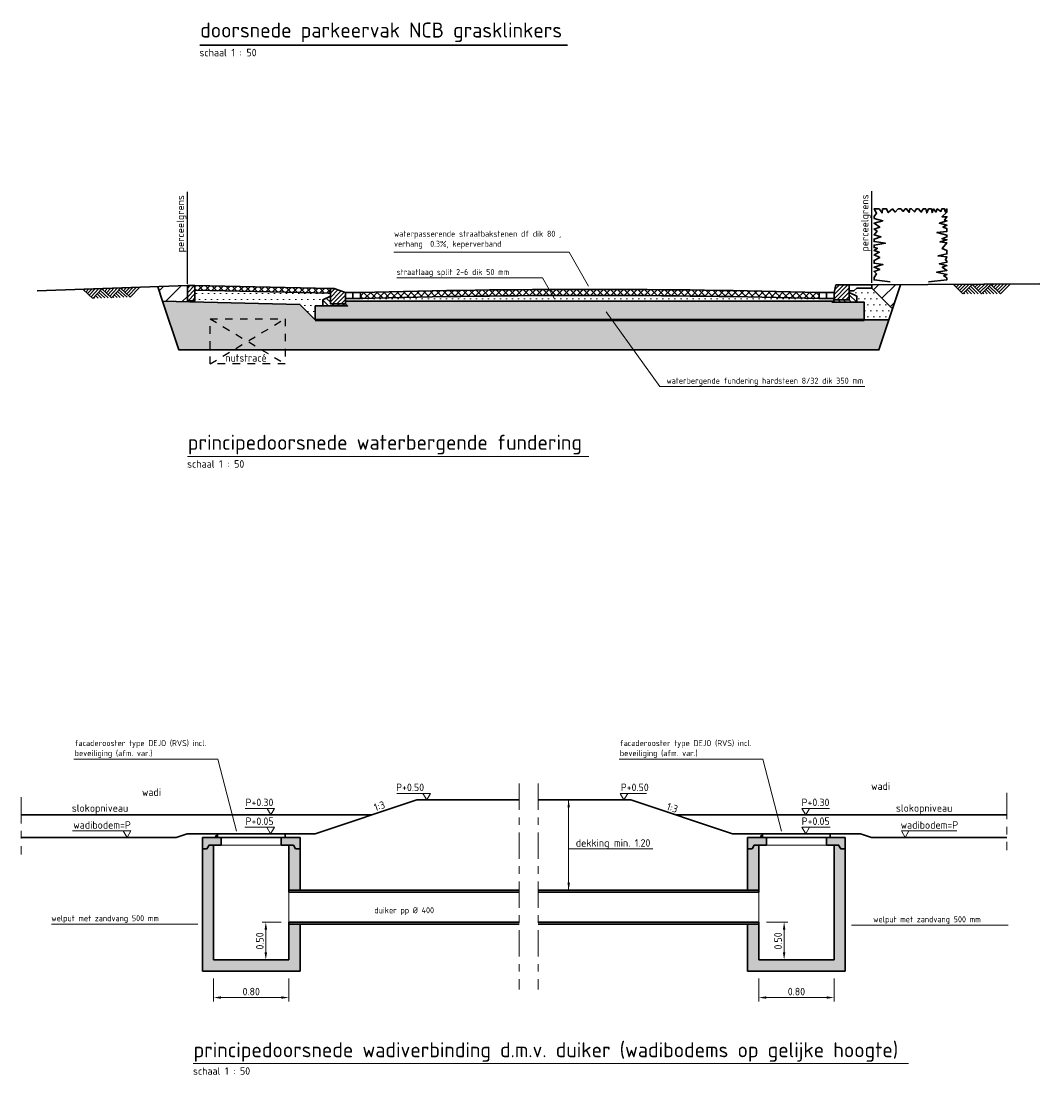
# Model space of a CAD drawing. Header units: metres. Extents: x 174255 to 175175, y 462028 to 462911.
# Tile 109 of 256: x 175109 to 175123, y 462232 to 462246. Entities that reach past the tile are written whole.
import ezdxf
from ezdxf.enums import TextEntityAlignment as Align

# ---------------------------------------------------------------- set-up
doc = ezdxf.new("R2010")
doc.units = ezdxf.units.M
doc.linetypes.add('AFBREEKLIJN', pattern=[10, 7, -1.5, 0, -1.5])
doc.linetypes.add('NLCS-HIDDEN', pattern=[4, 2, -2])
doc.layers.get('Defpoints').update_dxf_attribs({"color": 6})
doc.layers.add('B-XX-AL-VERWIJZING_DOORSNEDE-KL-TRACE-GD', color=8, linetype='NLCS-HIDDEN')
for name, color, linetype, lineweight in [('B-XX-AL-VERWIJZING_DOORSNEDE-T20', 8, 'Continuous', 20), ('N-XX-AL-DOORSNEDE-T20', 7, 'Continuous', 20), ('N-XX-AL-DOORSNEDE-T40', 7, 'Continuous', 35), ('N-XX-AL-M', 10, 'Continuous', 20), ('N-XX-AL-VERWIJZING-DOORSNEDE-AFBREEKLIJN-GD', 10, 'AFBREEKLIJN', 18), ('N-XX-AL-VERWIJZING-DOORSNEDE-ARCERING-AD', 10, 'Continuous', 13), ('N-XX-AL-VERWIJZING-DOORSNEDE-ARCERING-VD', 254, 'Continuous', 13), ('N-XX-AL-VERWIJZING_DOORSNEDE-GD', 7, 'Continuous', 35), ('N-XX-AL-VERWIJZING_DOORSNEDE-T20', 7, 'Continuous', 18), ('N-XX-AL-VERWIJZING_DOORSNEDE-T40', 7, 'Continuous', 18), ('N-XX-AL-VERWIJZING_DOORSNEDE_PERCEELGRENS-GD', 1, 'Continuous', 25)]:
    doc.layers.add(name, color=color, linetype=linetype, lineweight=lineweight)
doc.styles.add('NLCS-ISO-M50-T20', font='NLCS-ISO.ttf', dxfattribs={"height": 0.1})
doc.styles.add('NLCS-ISO-M50-T40', font='NLCS-ISO.ttf', dxfattribs={"height": 0.2})
doc.dimstyles.new('M50T20', dxfattribs={"dimtxt": 0.1, "dimasz": 0.1, "dimexe": 0.05, "dimexo": 0.1, "dimgap": 0.03, "dimtad": 1, "dimzin": 0, "dimdsep": 46, "dimtxsty": 'NLCS-ISO-M50-T20', "dimcen": 0, "dimclrd": 256, "dimclre": 256, "dimclrt": 256, "dimadec": 0, "dimazin": 0, "dimtfac": 1, "dimtix": 1, "dimtofl": 0, "dimtmove": 0, "dimatfit": 0, "dimfxl": 1, "dimtolj": 1, "dimtzin": 0, "dimlwd": -1, "dimlwe": -1, "dimarcsym": 0})

# ---------------------------------------------------------------- blocks, each defined once
blk = doc.blocks.new('*D40')
at = {"layer": 'Defpoints', "color": 0, "transparency": 16777216}
for p in [(175111.821, 462233.048), (175112.821, 462233.048), (175112.821, 462232.695)]:
    blk.add_point(p, dxfattribs=at)
at = {"layer": 'N-XX-AL-M', "transparency": 16777216}
for p, q in [((175111.821, 462232.948), (175111.821, 462232.645)), ((175112.821, 462232.948), (175112.821, 462232.645)), ((175111.921, 462232.695), (175112.721, 462232.695))]:
    blk.add_line(p, q, dxfattribs=at)
for points in [[(175111.921, 462232.712), (175111.921, 462232.679), (175111.821, 462232.695)], [(175112.721, 462232.712), (175112.721, 462232.679), (175112.821, 462232.695)]]:
    blk.add_solid(points, dxfattribs=at)
at = {"layer": 'N-XX-AL-M', "transparency": 16777216, "insert": (175112.321, 462232.775), "char_height": 0.1, "width": 0.40163, "attachment_point": 5, "rotation": 0, "style": 'NLCS-ISO-M50-T20'}
blk.add_mtext('\\A1;0.80', dxfattribs=at)
blk = doc.blocks.new('*D41')
at = {"layer": 'Defpoints', "color": 0, "transparency": 16777216}
for p in [(175119.071, 462233.048), (175120.071, 462233.048), (175120.071, 462232.695)]:
    blk.add_point(p, dxfattribs=at)
at = {"layer": 'N-XX-AL-M', "transparency": 16777216}
for p, q in [((175119.071, 462232.948), (175119.071, 462232.645)), ((175120.071, 462232.948), (175120.071, 462232.645)), ((175119.171, 462232.695), (175119.971, 462232.695))]:
    blk.add_line(p, q, dxfattribs=at)
for points in [[(175119.171, 462232.712), (175119.171, 462232.679), (175119.071, 462232.695)], [(175119.971, 462232.712), (175119.971, 462232.679), (175120.071, 462232.695)]]:
    blk.add_solid(points, dxfattribs=at)
at = {"layer": 'N-XX-AL-M', "transparency": 16777216, "insert": (175119.571, 462232.775), "char_height": 0.1, "width": 0.27267, "attachment_point": 5, "rotation": 0, "style": 'NLCS-ISO-M50-T20'}
blk.add_mtext('\\A1;0.80', dxfattribs=at)
blk = doc.blocks.new('*D42')
at = {"layer": 'Defpoints', "color": 0, "transparency": 16777216}
for p in [(175119.071, 462233.698), (175119.407, 462233.698), (175119.071, 462233.198)]:
    blk.add_point(p, dxfattribs=at)
at = {"layer": 'N-XX-AL-M', "transparency": 16777216}
for p, q in [((175119.171, 462233.698), (175119.457, 462233.698)), ((175119.407, 462233.298), (175119.407, 462233.598))]:
    blk.add_line(p, q, dxfattribs=at)
for points in [[(175119.391, 462233.598), (175119.424, 462233.598), (175119.407, 462233.698)], [(175119.391, 462233.298), (175119.424, 462233.298), (175119.407, 462233.198)]]:
    blk.add_solid(points, dxfattribs=at)
at = {"layer": 'N-XX-AL-M', "transparency": 16777216, "insert": (175119.327, 462233.448), "char_height": 0.1, "attachment_point": 5, "rotation": 90, "style": 'NLCS-ISO-M50-T20'}
blk.add_mtext('\\A1;0.50', dxfattribs=at)
blk = doc.blocks.new('*D43')
at = {"layer": 'Defpoints', "color": 0, "transparency": 16777216}
for p in [(175112.515, 462233.698), (175112.821, 462233.698), (175112.821, 462233.198)]:
    blk.add_point(p, dxfattribs=at)
at = {"layer": 'N-XX-AL-M', "transparency": 16777216}
for p, q in [((175112.721, 462233.698), (175112.465, 462233.698)), ((175112.515, 462233.298), (175112.515, 462233.598))]:
    blk.add_line(p, q, dxfattribs=at)
for points in [[(175112.498, 462233.598), (175112.532, 462233.598), (175112.515, 462233.698)], [(175112.498, 462233.298), (175112.532, 462233.298), (175112.515, 462233.198)]]:
    blk.add_solid(points, dxfattribs=at)
at = {"layer": 'N-XX-AL-M', "transparency": 16777216, "insert": (175112.435, 462233.448), "char_height": 0.1, "attachment_point": 5, "rotation": 90, "style": 'NLCS-ISO-M50-T20'}
blk.add_mtext('\\A1;0.50', dxfattribs=at)
blk = doc.blocks.new('mv-arcering')
for p, q in [((0.029, 0), (0.015, -0.015)), ((0.073, 0), (0.037, -0.037)), ((0.117, 0), (0.059, -0.059)), ((0.162, 0), (0.081, -0.081)), ((0.206, 0), (0.103, -0.103)), ((0.279, 0), (0.265, -0.015)), ((0.323, 0), (0.287, -0.037)), ((0.367, 0), (0.309, -0.059)), ((0.412, 0), (0.331, -0.081)), ((0.456, 0), (0.353, -0.103)), ((0.529, 0), (0.515, -0.015)), ((0.573, 0), (0.537, -0.037)), ((0.617, 0), (0.559, -0.059)), ((0.662, 0), (0.581, -0.081)), ((0.706, 0), (0.603, -0.103)), ((0.154, -0.125), (0.14, -0.11)), ((0.198, -0.125), (0.162, -0.088)), ((0.242, -0.125), (0.184, -0.066)), ((0.287, -0.125), (0.206, -0.044)), ((0.331, -0.125), (0.228, -0.022)), ((0.404, -0.125), (0.39, -0.11)), ((0.448, -0.125), (0.412, -0.088)), ((0.492, -0.125), (0.434, -0.066)), ((0.537, -0.125), (0.456, -0.044)), ((0.581, -0.125), (0.478, -0.022))]:
    blk.add_line(p, q)
for points in [[(0.25, 0), (0.125, -0.125), (0, 0)], [(0.5, 0), (0.375, -0.125), (0.25, 0)], [(0.75, 0), (0.625, -0.125), (0.5, 0)]]:
    blk.add_lwpolyline(points)

msp = doc.modelspace()

# ---------------------------------------------------------------- hatches: boundary and pattern name
at = {"layer": 'N-XX-AL-VERWIJZING-DOORSNEDE-ARCERING-AD'}
h = msp.add_hatch(dxfattribs=at)
h.set_pattern_fill('ANSI31', color=256, scale=0.05, style=0)
h.set_pattern_definition([(45, (7.30723, -13.02166), (-0.112253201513, 0.112253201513), [])])
h.paths.add_polyline_path([(175111.473, 462242.16), (175111.079, 462242.146), (175111.143, 462241.955), (175111.473, 462241.947)])
h = msp.add_hatch(dxfattribs=at)
h.set_pattern_fill('ANSI31', color=256, scale=0.04, style=0)
h.set_pattern_definition([(45, (174902.066012, 462159.315625), (-0.028284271, 0.028284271), [])])
h.paths.add_polyline_path([(175111.573, 462242.16), (175111.473, 462242.16), (175111.473, 462241.96), (175111.573, 462241.96)])
h = msp.add_hatch(dxfattribs=at)
h.set_pattern_fill('202', color=256, scale=50, style=0)
h.set_pattern_definition([(0, (174862.63195, 462122.53599), (0.04, 0.08), [0, -0.08])])
h.paths.add_polyline_path([(175112.968, 462241.91), (175113.173, 462241.705), (175113.173, 462241.89), (175113.273, 462241.89), (175113.273, 462241.971), (175113.373, 462242.02), (175113.373, 462242.06), (175111.573, 462242.1), (175111.573, 462241.96), (175111.473, 462241.96), (175111.473, 462241.947)])
h = msp.add_hatch(dxfattribs=at)
h.set_pattern_fill('ANSI37', color=256, scale=0.02, angle=358.73, style=0)
h.set_pattern_definition([(43.73, (-1268.863394, -4545.43032), (-0.043895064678, 0.045885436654), []), (133.73, (-1268.863394, -4545.43032), (-0.045885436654, -0.043895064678), [])])
h.paths.add_polyline_path([(175111.573, 462242.16), (175111.573, 462242.1), (175113.372, 462242.06), (175113.373, 462242.12)])
h = msp.add_hatch(dxfattribs=at)
h.set_pattern_fill('ANSI31', color=256, scale=0.04, style=0)
h.set_pattern_definition([(45, (174905.504385, 462166.78771), (-0.028284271, 0.028284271), [])])
h.paths.add_polyline_path([(175113.373, 462241.92), (175113.573, 462241.92), (175113.573, 462242.07), (175113.423, 462242.12), (175113.373, 462242.12)])
h = msp.add_hatch(dxfattribs=at)
h.set_pattern_fill('202', color=256, scale=50, style=0)
h.set_pattern_definition([(0, (174867.07612, 462122.62312), (0.04, 0.08), [0, -0.08])])
edge = h.paths.add_edge_path()
edge.add_line((175120.058, 462241.955), (175120.073, 462241.97))
edge.add_line((175120.073, 462241.97), (175120.073, 462241.99))
edge.add_line((175120.073, 462241.99), (175119.873, 462241.99))
edge.add_arc((175116.823, 462125.729), 116.301, 88.49725, 91.50275)
edge.add_line((175113.773, 462241.99), (175113.573, 462241.99))
edge.add_line((175113.573, 462241.99), (175113.573, 462241.955))
edge.add_line((175113.573, 462241.955), (175120.058, 462241.955))
h = msp.add_hatch(dxfattribs=at)
h.set_pattern_fill('ANSI37', color=256, scale=0.02, style=0)
h.set_pattern_definition([(45, (-1268.918155, -4545.269187), (-0.044901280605, 0.044901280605), []), (135, (-1268.918155, -4545.269187), (-0.044901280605, -0.044901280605), [])])
edge = h.paths.add_edge_path()
edge.add_line((175113.773, 462242.07), (175113.773, 462241.99))
edge.add_arc((175116.823, 462125.729), 116.301, 88.49725, 91.50275, ccw=False)
edge.add_line((175119.873, 462241.99), (175119.873, 462242.07))
edge.add_arc((175116.823, 462125.809), 116.301, 88.49725, 91.50275)
h = msp.add_hatch(dxfattribs=at)
h.set_pattern_fill('ANSI31', color=256, scale=0.016, angle=90, style=0)
h.set_pattern_definition([(135, (175039.90921, 462218.878613), (-0.035921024, -0.035921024), [])])
h.paths.add_polyline_path([(175120.123, 462241.97), (175120.273, 462241.97), (175120.273, 462242.07), (175120.373, 462242.021), (175120.373, 462241.94), (175120.043, 462241.94), (175120.073, 462241.97)])
h = msp.add_hatch(dxfattribs=at)
h.set_pattern_fill('ANSI31', color=256, scale=0.04, style=0)
h.set_pattern_definition([(45, (174912.216764, 462166.839957), (-0.028284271, 0.028284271), [])])
h.paths.add_polyline_path([(175120.073, 462241.97), (175120.273, 462241.97), (175120.273, 462242.17), (175120.093, 462242.17), (175120.073, 462242.07)])
h = msp.add_hatch(dxfattribs=at)
h.set_pattern_fill('202', color=256, scale=50, style=0)
h.set_pattern_definition([(0, (174871.36002, 462122.46606), (0.04, 0.08), [0, -0.08])])
h.paths.add_polyline_path([(175120.8, 462241.705), (175120.848, 462241.85), (175120.573, 462242.125), (175120.373, 462242.125), (175120.333, 462242.09), (175120.273, 462242.09), (175120.273, 462242.07), (175120.373, 462242.021), (175120.373, 462241.94), (175120.473, 462241.94), (175120.473, 462241.705)])
h = msp.add_hatch(dxfattribs=at)
h.set_pattern_fill('ANSI31', color=256, scale=0.05, style=0)
h.set_pattern_definition([(45, (16.76956, -13.04255), (-0.112253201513, 0.112253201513), [])])
h.paths.add_polyline_path([(175120.956, 462242.173), (175120.573, 462242.17), (175120.573, 462242.125), (175120.848, 462241.85)])
h = msp.add_hatch(dxfattribs=at)
h.set_pattern_fill('202', color=256, scale=50, style=0)
h.set_pattern_definition([(0, (174863.92838, 462122.46737), (0.04, 0.08), [0, -0.08])])
h.paths.add_polyline_path([(175111.36, 462241.305), (175120.667, 462241.305), (175120.8, 462241.705), (175120.473, 462241.705), (175113.173, 462241.705), (175112.968, 462241.91), (175111.143, 462241.955)])
h = msp.add_hatch(dxfattribs=at)
h.set_pattern_fill('GRALUX', color=256, scale=50, style=0)
h.set_pattern_definition([(342.742, (175115.5417, 462240.68703), (0.086368, 0.1563824), [0.043635, -0.17471]), (17.258, (175115.37486, 462240.73887), (0.0863684, 0.1563838), [0.043635, -0.26515]), (61.089, (175115.41653, 462240.75181), (-0.208509, 0.064778), [0.0357, -0.142945]), (118.9112, (175115.52015, 462240.93945), (-0.086369, -0.1563857), [0.0357, -0.216945]), (162.742, (175115.41653, 462240.81431), (-0.086368, -0.1563824), [0.043635, -0.17471]), (197.258, (175115.37486, 462240.82726), (-0.0863684, -0.1563838), [0.043635, -0.26515]), (241.089, (175115.33319, 462240.81434), (0.208509, -0.064778), [0.0357, -0.142945]), (298.9112, (175115.4023, 462240.93945), (0.086369, 0.1563857), [0.0357, -0.216945]), (342.742, (175115.11933, 462240.91468), (-0.122142, 0.221158), [0.038945, -0.179395]), (40.8518, (175114.897415, 462240.433974), (0.0863679, 0.1563831), [0.03915, -0.57906]), (84.587, (175115.18613, 462240.928734), (-0.0357742, 0.3775434), [0.047545, -0.48877]), (118.9112, (175115.3991, 462240.91106), (-0.2085135, 0.0647765), [0.04732, -0.20533]), (162.742, (175115.16774, 462241.01749), (0.122142, -0.221158), [0.039175, -0.17916]), (40.8518, (175114.84168, 462240.53442), (0.0863679, 0.1563831), [0.039055, -0.579155]), (84.587, (175115.09631, 462240.95635), (-0.08636765, -0.1563849), [0.047435, -0.488885]), (298.9112, (175115.09631, 462240.95635), (0.2085135, -0.0647765), [0.047605, -0.205045]), (26.669, (175114.703535, 462240.620614), (-0.294879, -0.09160787), [0.02924, -0.72738]), (84.587, (175115.197275, 462241.038054), (-0.08636765, -0.1563849), [0.02931, -0.507005]), (131.7624, (175114.955755, 462241.509554), (-0.3306564, 0.2859362), [0.039145, -0.640685]), (162.742, (175114.70635, 462240.69206), (-0.086368, -0.1563823), [0.03151, -0.18683]), (26.669, (175114.6501, 462240.68827), (-0.294879, -0.09160787), [0.029275, -0.727345]), (84.587, (175115.114685, 462241.060634), (-0.08636765, -0.1563849), [0.03215, -0.504165]), (131.7624, (175114.89277, 462241.477894), (-0.33065637, 0.2859362), [0.03359, -0.64624]), (342.742, (175115.13706, 462241.03558), (0.086368, 0.1563823), [0.0357, -0.18264]), (50.24156, (175115.1748, 462240.72878), (0.08636735, 0.15638236), [0.03474, -1.101555]), (95.413, (175115.19702, 462240.75548), (-0.1221426, 0.221159), [0.03049, -0.348745]), (150.9388, (175114.741345, 462241.29293), (-0.20851066, 0.06477804), [0.02809, -0.827275]), (197.258, (175115.16959, 462240.79948), (0.20851, -0.064777), [0.035705, -0.273075]), (50.24156, (175115.11181, 462240.76043), (0.08636735, 0.15638236), [0.03702, -1.099275]), (95.413, (175115.11443, 462240.73279), (-0.1221426, 0.221159), [0.027765, -0.35147]), (150.9388, (175114.68791, 462241.22528), (-0.20851066, 0.06477804), [0.03006, -0.825305]), (17.258, (175115.1407, 462240.71818), (-0.20851, 0.064777), [0.0357, -0.27308])])
h.paths.add_polyline_path([(175120.058, 462241.955), (175113.573, 462241.955), (175113.573, 462241.92), (175113.603, 462241.89), (175113.173, 462241.89), (175113.173, 462241.705), (175120.473, 462241.705), (175120.473, 462241.94), (175120.043, 462241.94)])
h = msp.add_hatch(dxfattribs=at)
h.set_pattern_fill('ANSI31', color=256, scale=0.016, angle=90, style=0)
h.set_pattern_definition([(135, (175033.00921, 462218.778613), (-0.035921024, -0.035921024), [])])
h.paths.add_polyline_path([(175113.373, 462241.92), (175113.373, 462242.02), (175113.273, 462241.971), (175113.273, 462241.89), (175113.603, 462241.89), (175113.573, 462241.92)])
at = {"layer": 'N-XX-AL-VERWIJZING-DOORSNEDE-ARCERING-VD'}
h = msp.add_hatch(color=256, dxfattribs=at)
h.paths.add_polyline_path([(175112.971, 462234.823), (175112.721, 462234.823), (175112.721, 462234.723), (175112.881, 462234.723), (175112.911, 462234.673), (175112.971, 462234.673)])
h.paths.add_polyline_path([(175111.921, 462234.823), (175111.671, 462234.823), (175111.671, 462234.673), (175111.731, 462234.673), (175111.761, 462234.723), (175111.921, 462234.723)])
h = msp.add_hatch(color=256, dxfattribs=at)
h.paths.add_polyline_path([(175120.221, 462234.823), (175119.971, 462234.823), (175119.971, 462234.723), (175120.131, 462234.723), (175120.161, 462234.673), (175120.221, 462234.673)])
h.paths.add_polyline_path([(175119.171, 462234.823), (175118.921, 462234.823), (175118.921, 462234.673), (175118.981, 462234.673), (175119.011, 462234.723), (175119.171, 462234.723)])
h = msp.add_hatch(color=256, dxfattribs=at)
h.paths.add_polyline_path([(175111.671, 462233.048), (175112.971, 462233.048), (175112.971, 462233.673), (175112.821, 462233.673), (175112.821, 462233.198), (175111.821, 462233.198), (175111.821, 462234.723), (175111.761, 462234.723), (175111.731, 462234.673), (175111.671, 462234.673)])
h.paths.add_polyline_path([(175112.971, 462234.673), (175112.911, 462234.673), (175112.881, 462234.723), (175112.821, 462234.723), (175112.821, 462234.123), (175112.971, 462234.123)])
h = msp.add_hatch(color=256, dxfattribs=at)
h.paths.add_polyline_path([(175118.921, 462234.123), (175119.071, 462234.123), (175119.071, 462234.723), (175119.011, 462234.723), (175118.981, 462234.673), (175118.921, 462234.673)])
h.paths.add_polyline_path([(175119.071, 462233.673), (175118.921, 462233.673), (175118.921, 462233.048), (175120.221, 462233.048), (175120.221, 462234.673), (175120.161, 462234.673), (175120.131, 462234.723), (175120.071, 462234.723), (175120.071, 462233.198), (175119.071, 462233.198)])
for points in [[(175115.885, 462234.123), (175112.821, 462234.123), (175112.821, 462234.098), (175115.885, 462234.098)], [(175119.071, 462234.123), (175116.135, 462234.123), (175116.135, 462234.098), (175119.071, 462234.098)], [(175115.885, 462233.698), (175112.821, 462233.698), (175112.821, 462233.673), (175115.885, 462233.673)], [(175119.071, 462233.698), (175116.135, 462233.698), (175116.135, 462233.673), (175119.071, 462233.673)]]:
    msp.add_hatch(color=252, dxfattribs=at).paths.add_polyline_path(points)

# ---------------------------------------------------------------- linework, layer by layer
at = {"layer": 'B-XX-AL-VERWIJZING_DOORSNEDE-KL-TRACE-GD', "ltscale": 0.05, "flags": 128}
msp.add_lwpolyline([(175112.773, 462241.12), (175111.773, 462241.12), (175111.773, 462241.72), (175112.773, 462241.72)], close=True, dxfattribs=at)
for points in [[(175111.773, 462241.72), (175112.773, 462241.12)], [(175111.773, 462241.12), (175112.773, 462241.72)]]:
    msp.add_lwpolyline(points, dxfattribs=at)
at = {"layer": 'N-XX-AL-DOORSNEDE-T40'}
msp.add_line((175111.638, 462245.359), (175116.527, 462245.359), dxfattribs=at)
at = {"layer": 'N-XX-AL-M'}
msp.add_line((175116.542, 462235.323), (175116.542, 462234.123), dxfattribs=at)
for points in [[(175116.526, 462235.223), (175116.559, 462235.223), (175116.542, 462235.323)], [(175116.526, 462234.223), (175116.559, 462234.223), (175116.542, 462234.123)]]:
    msp.add_solid(points, dxfattribs=at)
at = {"layer": 'N-XX-AL-VERWIJZING-DOORSNEDE-AFBREEKLIJN-GD', "ltscale": 0.05}
for p, q in [((175115.885, 462235.54), (175115.885, 462232.804)), ((175116.135, 462235.54), (175116.135, 462232.804)), ((175109.26, 462235.36), (175109.26, 462234.597)), ((175122.367, 462235.415), (175122.367, 462234.653))]:
    msp.add_line(p, q, dxfattribs=at)
at = {"layer": 'N-XX-AL-VERWIJZING_DOORSNEDE-GD'}
for p, q in [((175113.573, 462242.07), (175113.773, 462242.07)), ((175120.073, 462242.07), (175119.873, 462242.07)), ((175120.573, 462242.17), (175120.093, 462242.17)), ((175113.573, 462241.99), (175113.773, 462241.99)), ((175120.073, 462241.99), (175119.873, 462241.99)), ((175109.26, 462234.823), (175111.321, 462234.823)), ((175111.321, 462234.823), (175111.471, 462234.873)), ((175111.871, 462234.873), (175111.471, 462234.873)), ((175112.971, 462234.823), (175111.671, 462234.823)), ((175111.871, 462234.873), (175113.171, 462234.873)), ((175111.871, 462234.873), (175111.871, 462234.823)), ((175112.771, 462234.873), (175112.771, 462234.823)), ((175120.221, 462234.823), (175118.921, 462234.823)), ((175120.421, 462234.873), (175120.021, 462234.873)), ((175120.571, 462234.823), (175120.421, 462234.873)), ((175122.367, 462234.823), (175120.571, 462234.823)), ((175111.671, 462234.673), (175111.671, 462233.048)), ((175111.821, 462234.723), (175111.821, 462233.198)), ((175112.821, 462234.723), (175112.821, 462234.098)), ((175112.971, 462234.123), (175112.971, 462234.673)), ((175118.921, 462234.123), (175118.921, 462234.673)), ((175119.071, 462234.723), (175119.071, 462234.098)), ((175120.071, 462234.723), (175120.071, 462233.198)), ((175120.221, 462234.673), (175120.221, 462233.048)), ((175112.821, 462234.123), (175115.885, 462234.123)), ((175112.821, 462234.098), (175115.885, 462234.098)), ((175116.135, 462234.123), (175119.071, 462234.123)), ((175116.135, 462234.098), (175119.071, 462234.098)), ((175112.821, 462233.698), (175115.885, 462233.698)), ((175112.821, 462233.198), (175112.821, 462233.698)), ((175112.821, 462233.673), (175115.885, 462233.673)), ((175112.971, 462233.673), (175112.971, 462233.048)), ((175116.135, 462233.698), (175119.071, 462233.698)), ((175116.135, 462233.673), (175119.071, 462233.673)), ((175118.921, 462233.673), (175118.921, 462233.048)), ((175119.071, 462233.198), (175119.071, 462233.698)), ((175111.821, 462233.198), (175112.821, 462233.198)), ((175120.071, 462233.198), (175119.071, 462233.198)), ((175112.971, 462233.048), (175111.671, 462233.048)), ((175118.921, 462233.048), (175120.221, 462233.048))]:
    msp.add_line(p, q, dxfattribs=at)
at = {"layer": 'N-XX-AL-VERWIJZING_DOORSNEDE-GD', "lineweight": 13}
for p, q in [((175112.721, 462234.723), (175111.921, 462234.723)), ((175119.971, 462234.723), (175119.171, 462234.723)), ((175112.821, 462233.698), (175112.821, 462234.098)), ((175119.071, 462234.098), (175119.071, 462233.698))]:
    msp.add_line(p, q, dxfattribs=at)
at = {"layer": 'N-XX-AL-VERWIJZING_DOORSNEDE-GD'}
for points in [[(175120.816, 462242.211), (175120.603, 462242.236), (175120.603, 462242.267), (175120.636, 462242.317), (175120.603, 462242.349), (175120.68, 462242.374), (175120.603, 462242.405), (175120.72, 462242.439), (175120.603, 462242.457), (175120.603, 462242.495), (175120.68, 462242.535), (175120.603, 462242.569), (175120.673, 462242.604), (175120.603, 462242.629), (175120.647, 462242.657), (175120.603, 462242.665), (175120.603, 462242.7), (175120.754, 462242.723), (175120.603, 462242.745), (175120.603, 462242.779), (175120.694, 462242.807), (175120.603, 462242.836), (175120.644, 462242.885), (175120.603, 462242.912), (175120.68, 462242.936), (175120.603, 462242.99), (175120.719, 462243.023), (175120.603, 462243.053), (175120.603, 462243.079), (175120.637, 462243.122), (175120.603, 462243.18), (175120.67, 462243.18), (175120.711, 462243.127), (175120.717, 462243.18), (175120.77, 462243.18), (175120.793, 462243.131), (175120.847, 462243.18), (175120.884, 462243.138), (175120.926, 462243.18), (175120.961, 462243.18), (175120.992, 462243.146), (175121.019, 462243.18), (175121.036, 462243.18), (175121.071, 462243.134), (175121.077, 462243.18), (175121.1, 462243.18), (175121.14, 462243.141), (175121.166, 462243.18), (175121.192, 462243.18), (175121.231, 462243.138), (175121.257, 462243.18), (175121.29, 462243.18), (175121.303, 462243.126), (175121.328, 462243.18), (175121.367, 462243.18), (175121.375, 462243.131), (175121.394, 462243.18), (175121.425, 462243.137), (175121.444, 462243.18), (175121.493, 462243.146), (175121.504, 462243.18), (175121.54, 462243.18), (175121.55, 462243.141), (175121.573, 462243.18), (175121.573, 462243.136), (175121.506, 462243.075), (175121.573, 462243.075), (175121.538, 462243.032), (175121.573, 462243.02), (175121.473, 462242.99), (175121.573, 462242.962), (175121.518, 462242.938), (175121.573, 462242.918), (175121.573, 462242.88), (175121.439, 462242.868), (175121.573, 462242.832), (175121.573, 462242.807), (175121.506, 462242.784), (175121.573, 462242.77), (175121.482, 462242.742), (175121.573, 462242.729), (175121.511, 462242.652), (175121.573, 462242.629), (175121.573, 462242.581), (175121.455, 462242.556), (175121.573, 462242.543), (175121.552, 462242.501), (175121.573, 462242.489), (175121.573, 462242.471), (175121.47, 462242.452), (175121.573, 462242.426), (175121.509, 462242.404), (175121.573, 462242.363), (175121.434, 462242.339), (175121.573, 462242.31), (175121.531, 462242.29), (175121.573, 462242.263), (175121.573, 462242.239), (175121.329, 462242.21)], [(175109.475, 462242.09), (175111.473, 462242.16)], [(175111.143, 462241.955), (175111.079, 462242.146)], [(175111.573, 462242.16), (175113.373, 462242.12)], [(175111.573, 462242.1), (175113.372, 462242.06)], [(175113.673, 462242.07), (175113.673, 462241.99)], [(175113.773, 462242.07), (175113.773, 462241.99)], [(175119.873, 462242.07), (175119.873, 462241.99)], [(175119.973, 462242.07), (175119.973, 462241.99)], [(175120.093, 462242.17), (175120.073, 462242.07), (175120.073, 462241.97), (175120.273, 462241.97), (175120.273, 462242.17)], [(175120.573, 462242.17), (175122.809, 462242.184)], [(175120.573, 462242.125), (175120.848, 462241.85)], [(175120.8, 462241.705), (175120.956, 462242.173)], [(175120.043, 462241.94), (175120.058, 462241.955), (175113.573, 462241.955), (175113.573, 462241.92), (175113.603, 462241.89), (175113.173, 462241.89), (175113.173, 462241.705), (175120.473, 462241.705), (175120.473, 462241.94), (175120.043, 462241.94)]]:
    msp.add_lwpolyline(points, dxfattribs=at)
for points in [[(175111.473, 462242.16), (175111.573, 462242.16), (175111.573, 462241.96), (175111.473, 462241.96)], [(175113.373, 462242.12), (175113.373, 462241.92), (175113.573, 462241.92), (175113.573, 462242.07), (175113.423, 462242.12)], [(175117.495, 462241.305), (175115.652, 462241.305), (175111.36, 462241.305), (175111.143, 462241.955), (175112.968, 462241.91), (175113.173, 462241.705), (175120.8, 462241.705), (175120.667, 462241.305)]]:
    msp.add_lwpolyline(points, close=True, dxfattribs=at)
at = {"layer": 'N-XX-AL-VERWIJZING_DOORSNEDE-GD', "flags": 128}
for points in [[(175120.573, 462242.17), (175120.573, 462242.125), (175120.373, 462242.125), (175120.333, 462242.09), (175120.273, 462242.09)], [(175120.273, 462242.07), (175120.373, 462242.021), (175120.373, 462241.94)], [(175113.373, 462242.02), (175113.273, 462241.971), (175113.273, 462241.89), (175113.603, 462241.89)], [(175120.058, 462241.955), (175120.073, 462241.97)], [(175113.171, 462234.873), (175114.521, 462235.323), (175115.885, 462235.323)], [(175116.135, 462235.323), (175117.371, 462235.323), (175118.721, 462234.873), (175119.121, 462234.873)], [(175109.26, 462235.123), (175113.921, 462235.123)], [(175122.367, 462235.123), (175117.971, 462235.123)], [(175111.671, 462234.823), (175111.671, 462234.673), (175111.731, 462234.673), (175111.761, 462234.723), (175111.921, 462234.723), (175111.921, 462234.823)], [(175112.721, 462234.823), (175112.721, 462234.723), (175112.881, 462234.723), (175112.911, 462234.673), (175112.971, 462234.673), (175112.971, 462234.823)], [(175118.921, 462234.823), (175118.921, 462234.673), (175118.981, 462234.673), (175119.011, 462234.723), (175119.171, 462234.723), (175119.171, 462234.823)], [(175119.121, 462234.823), (175119.121, 462234.873), (175120.021, 462234.873), (175120.021, 462234.823)], [(175119.971, 462234.823), (175119.971, 462234.723), (175120.131, 462234.723), (175120.161, 462234.673), (175120.221, 462234.673), (175120.221, 462234.823)]]:
    msp.add_lwpolyline(points, dxfattribs=at)
at = {"layer": 'N-XX-AL-VERWIJZING_DOORSNEDE-GD', "lineweight": 50}
msp.add_lwpolyline([(175113.173, 462241.705), (175120.473, 462241.705)], dxfattribs=at)
at = {"layer": 'N-XX-AL-VERWIJZING_DOORSNEDE-GD'}
for centre in [(175111.856, 462234.838), (175119.106, 462234.838)]:
    msp.add_circle(centre, 0.01, dxfattribs=at)
for centre in [(175116.823, 462125.809), (175116.823, 462125.729)]:
    msp.add_arc(centre, 116.301, 88.49725, 91.50275, dxfattribs=at)
at = {"layer": 'N-XX-AL-VERWIJZING_DOORSNEDE-T20'}
for p, q in [((175116.542, 462234.671), (175117.662, 462234.671)), ((175109.663, 462233.671), (175111.612, 462233.671)), ((175120.305, 462233.657), (175122.385, 462233.657))]:
    msp.add_line(p, q, dxfattribs=at)
for points in [[(175114.217, 462242.605), (175116.549, 462242.605), (175116.806, 462242.151)], [(175114.259, 462242.266), (175116.196, 462242.266), (175116.355, 462241.984)], [(175120.479, 462240.82), (175117.754, 462240.82), (175117.039, 462241.811)], [(175109.962, 462235.865), (175111.876, 462235.865), (175112.123, 462234.907)], [(175117.212, 462235.865), (175119.126, 462235.865), (175119.372, 462234.907)], [(175114.257, 462235.41), (175114.705, 462235.41), (175114.655, 462235.323), (175114.605, 462235.41)], [(175117.578, 462235.41), (175117.227, 462235.41), (175117.277, 462235.323), (175117.327, 462235.41)], [(175112.241, 462235.21), (175112.632, 462235.21), (175112.582, 462235.123), (175112.532, 462235.21)], [(175120.012, 462235.21), (175119.644, 462235.21), (175119.694, 462235.123), (175119.744, 462235.21)], [(175109.946, 462234.91), (175110.72, 462234.91), (175110.67, 462234.823), (175110.62, 462234.91)], [(175112.238, 462234.96), (175112.629, 462234.96), (175112.579, 462234.873), (175112.529, 462234.96)], [(175120.021, 462234.96), (175119.644, 462234.96), (175119.694, 462234.873), (175119.744, 462234.96)], [(175121.703, 462234.91), (175120.966, 462234.91), (175121.016, 462234.823), (175121.066, 462234.91)]]:
    msp.add_lwpolyline(points, dxfattribs=at)
at = {"layer": 'N-XX-AL-VERWIJZING_DOORSNEDE-T40'}
for p, q in [((175111.473, 462239.89), (175116.81, 462239.89)), ((175111.551, 462231.819), (175121.062, 462231.819))]:
    msp.add_line(p, q, dxfattribs=at)
at = {"layer": 'N-XX-AL-VERWIJZING_DOORSNEDE_PERCEELGRENS-GD', "linetype": 'AFBREEKLIJN', "lineweight": -3, "ltscale": 0.5}
for p, q in [((175111.473, 462242.186), (175111.473, 462243.406)), ((175120.573, 462242.196), (175120.573, 462243.416))]:
    msp.add_line(p, q, dxfattribs=at)

# ---------------------------------------------------------------- block references
at = {"layer": 'N-XX-AL-VERWIJZING-DOORSNEDE-ARCERING-AD', "rotation": 2.022050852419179}
msp.add_blockref('mv-arcering', (175110.084, 462242.111), dxfattribs=at)
at = {"layer": 'N-XX-AL-VERWIJZING-DOORSNEDE-ARCERING-AD'}
msp.add_blockref('mv-arcering', (175121.658, 462242.177), dxfattribs=at)

# ---------------------------------------------------------------- texts
at = {"layer": 'B-XX-AL-VERWIJZING_DOORSNEDE-T20', "insert": (175111.977, 462241.15), "char_height": 0.1, "width": 0.6455, "attachment_point": 7, "style": 'NLCS-ISO-M50-T20'}
msp.add_mtext('\\A1;nutstracé', dxfattribs=at)
at = {"layer": 'N-XX-AL-DOORSNEDE-T20', "style": 'NLCS-ISO-M50-T20'}
msp.add_text('schaal 1 : 50', height=0.1, dxfattribs=at).set_placement((175111.633, 462245.209))
at = {"layer": 'N-XX-AL-DOORSNEDE-T40', "insert": (175111.642, 462245.398), "char_height": 0.2, "width": 5.25375, "attachment_point": 7, "rotation": 0, "style": 'NLCS-ISO-M50-T40'}
msp.add_mtext('doorsnede parkeervak NCB grasklinkers', dxfattribs=at)
at = {"layer": 'N-XX-AL-VERWIJZING_DOORSNEDE-T20', "style": 'NLCS-ISO-M50-T20'}
for p in [(175111.429, 462242.603), (175120.529, 462242.613)]:
    msp.add_text('perceelgrens', height=0.1, rotation=89.9944, dxfattribs=at).set_placement(p)
for s, p in [('schaal 1 : 50', (175111.469, 462239.74)), ('wadi', (175110.868, 462235.376)), ('P+0.50', (175114.248, 462235.44)), ('P+0.50', (175117.235, 462235.44)), ('wadi', (175120.564, 462235.456)), ('P+0.30', (175112.246, 462235.24)), ('P+0.30', (175119.64, 462235.24)), ('slokopniveau', (175109.935, 462235.165)), ('slokopniveau', (175120.894, 462235.165)), ('P+0.05', (175112.246, 462234.99)), ('P+0.05', (175119.641, 462234.99)), ('wadibodem=P', (175109.955, 462234.94)), ('wadibodem=P', (175120.957, 462234.94)), ('dekking min. 1.20', (175116.637, 462234.701)), ('schaal 1 : 50', (175111.547, 462231.669))]:
    msp.add_text(s, height=0.1, dxfattribs=at).set_placement(p)
for rotation, p in [(18.4985, (175114.051, 462235.166)), (341.5015, (175117.895, 462235.142))]:
    msp.add_text('1:3', height=0.1, rotation=rotation, dxfattribs=at).set_placement(p, align=Align.BOTTOM_CENTER)
at = {"layer": 'N-XX-AL-VERWIJZING_DOORSNEDE-T20', "char_height": 0.08, "attachment_point": 7, "style": 'NLCS-ISO-M50-T20'}
for s, insert, width in [('\\A1;waterpasserende straatbakstenen df dik 80 , verhang  0.3%, keperverband', (175114.22, 462242.652), 2.36982), ('\\A1;straatlaag split 2-6 dik 50 mm ', (175114.255, 462242.277), 1.9509), ('\\A1;waterbergende fundering hardsteen 8/32 dik 350 mm', (175117.843, 462240.832), 3.11005), ('facaderooster type DEJO (RVS) incl. beveiliging (afm. var.)', (175109.973, 462235.881), 1.95543), ('facaderooster type DEJO (RVS) incl. beveiliging (afm. var.)', (175117.223, 462235.881), 1.95543), ('\\A1;duiker pp %%C 400', (175113.958, 462233.792), 1.3462), ('\\A1;welput met zandvang 500 mm', (175109.663, 462233.686), 1.83836), ('\\A1;welput met zandvang 500 mm', (175120.592, 462233.672), 1.82977)]:
    msp.add_mtext(s, dxfattribs=dict(at, insert=insert, width=width))
at = {"layer": 'N-XX-AL-VERWIJZING_DOORSNEDE-T40', "insert": (175111.478, 462239.917), "char_height": 0.2, "width": 5.51314, "attachment_point": 7, "rotation": 0, "style": 'NLCS-ISO-M50-T40'}
msp.add_mtext('principedoorsnede waterbergende fundering', dxfattribs=at)
at = {"layer": 'N-XX-AL-VERWIJZING_DOORSNEDE-T40', "insert": (175111.554, 462231.841), "char_height": 0.2, "width": 9.78445, "attachment_point": 7, "style": 'NLCS-ISO-M50-T40'}
msp.add_mtext('principedoorsnede wadiverbinding d.m.v. duiker (wadibodems op gelijke hoogte)', dxfattribs=at)

# ---------------------------------------------------------------- dimensions: what is measured, and where the dimension line sits
at = {"layer": 'N-XX-AL-M'}
for base, p1, p2, picture, middle in [((175112.515, 462233.698), (175112.821, 462233.198), (175112.821, 462233.698), '*D43', (175112.435, 462233.448)), ((175119.407, 462233.698), (175119.071, 462233.198), (175119.071, 462233.698), '*D42', (175119.327, 462233.448))]:
    dim = msp.add_linear_dim(base=base, p1=p1, p2=p2, angle=270, dimstyle='M50T20', override={"dimse1": 1}, dxfattribs=at)
    dim.commit()
    dim.dimension.update_dxf_attribs({"geometry": picture, "text_midpoint": middle})
for base, p1, p2, picture, middle in [((175112.821, 462232.695), (175111.821, 462233.048), (175112.821, 462233.048), '*D40', (175112.321, 462232.775)), ((175120.071, 462232.695), (175119.071, 462233.048), (175120.071, 462233.048), '*D41', (175119.571, 462232.775))]:
    dim = msp.add_linear_dim(base=base, p1=p1, p2=p2, angle=180, text='0.80', dimstyle='M50T20', dxfattribs=at)
    dim.commit()
    dim.dimension.update_dxf_attribs({"geometry": picture, "text_midpoint": middle})

doc.saveas('drawing.dxf')
